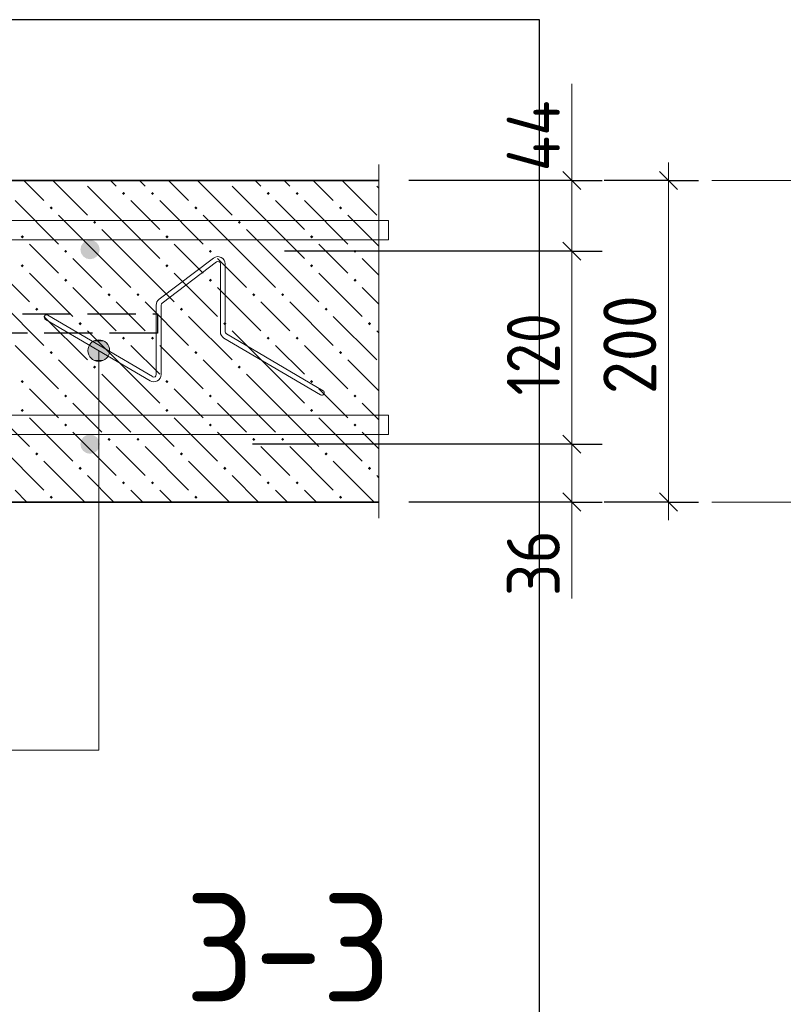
# Model space of a CAD drawing. Header units: millimetres. Extents: x 0 to 50400, y 0 to 35640.
# Tile 12 of 40: x 12773 to 16573, y 9202 to 14102. Entities that reach past the tile are written whole.
import ezdxf

# ---------------------------------------------------------------- set-up
doc = ezdxf.new("R2010")
doc.units = ezdxf.units.MM
doc.linetypes.add('______2', pattern=[324, 240, -84])
for name, color, linetype, lineweight in [('Standard', 7, 'Continuous', 25), ('ЖБ Перекрытие верхний уровень', 7, 'Continuous', 35), ('Размерная линия_ общее', 7, 'Continuous', 13)]:
    doc.layers.add(name, color=color, linetype=linetype, lineweight=lineweight)
doc.layers.add('Размерная выноска', color=7, linetype='Continuous')
doc.layers.add('Стена фоновая арматура Х1', color=7, linetype='______2', true_color=0xa0a0a0)
doc.layers.add('Фоновоя арматура Х1', color=7, linetype='Continuous', lineweight=18, true_color=0x656565)
doc.styles.add('ISOCPEUR', font='txt')

msp = doc.modelspace()

# ---------------------------------------------------------------- hatches: boundary and pattern name
at = {"layer": 'Standard', "linetype": 'Continuous', "lineweight": 13, "transparency": 33554687}
for points in [[(13119.6, 12482.1), (13212.5, 12482.1), (13193, 12501.5)], [(13119.6, 12482.1), (13193, 12501.5), (13139, 12501.5)], [(13139, 12501.5), (13193, 12501.5), (13166, 12509)], [(13112, 12455.1), (13220, 12455.1), (13212.5, 12482.1)], [(13112, 12455.1), (13212.5, 12482.1), (13119.6, 12482.1)], [(13119.6, 12428), (13220, 12455.1), (13112, 12455.1)], [(13119.6, 12428), (13212.5, 12428), (13220, 12455.1)], [(13139, 12408.6), (13212.5, 12428), (13119.6, 12428)], [(13139, 12408.6), (13193, 12408.6), (13212.5, 12428)], [(13193, 12408.6), (13139, 12408.6), (13166, 12401)]]:
    msp.add_hatch(color=7, dxfattribs=at).paths.add_polyline_path(points)
at = {"layer": 'ЖБ Перекрытие верхний уровень', "linetype": 'Continuous', "lineweight": 18, "transparency": 33554687}
for points in [[(13073.8, 13301.9), (13073.5, 13301.6), (13073.2, 13301.9)], [(13793.8, 13301.9), (13793.5, 13301.6), (13793.2, 13301.9)], [(14513.8, 13301.9), (14513.5, 13301.6), (14513.2, 13301.9)], [(13281.7, 13237.4), (13289.5, 13245.2), (13297.3, 13237.4), (13289.5, 13229.6)], [(13425.7, 13237.4), (13433.5, 13245.2), (13441.3, 13237.4), (13433.5, 13229.6)], [(14001.7, 13237.4), (14009.5, 13245.2), (14017.3, 13237.4), (14009.5, 13229.6)], [(14145.7, 13237.4), (14153.5, 13245.2), (14161.3, 13237.4), (14153.5, 13229.6)], [(12921.7, 13165.4), (12929.5, 13173.2), (12937.3, 13165.4), (12929.5, 13157.6)], [(13641.7, 13165.4), (13649.5, 13173.2), (13657.3, 13165.4), (13649.5, 13157.6)], [(14361.7, 13165.4), (14369.5, 13173.2), (14377.3, 13165.4), (14369.5, 13157.6)], [(13137.7, 13093.4), (13145.5, 13101.2), (13153.3, 13093.4), (13145.5, 13085.6)], [(13857.7, 13093.4), (13865.5, 13101.2), (13873.3, 13093.4), (13865.5, 13085.6)], [(12777.7, 13021.4), (12785.5, 13029.2), (12793.3, 13021.4), (12785.5, 13013.6)], [(13497.7, 13021.4), (13505.5, 13029.2), (13513.3, 13021.4), (13505.5, 13013.6)], [(14217.7, 13021.4), (14225.5, 13029.2), (14233.3, 13021.4), (14225.5, 13013.6)], [(12993.7, 12949.4), (13001.5, 12957.2), (13009.3, 12949.4), (13001.5, 12941.6)], [(13713.7, 12949.4), (13721.5, 12957.2), (13729.3, 12949.4), (13721.5, 12941.6)], [(14433.7, 12949.4), (14441.5, 12957.2), (14449.3, 12949.4), (14441.5, 12941.6)], [(12777.7, 12877.4), (12785.5, 12885.2), (12793.3, 12877.4), (12785.5, 12869.6)], [(13497.7, 12877.4), (13505.5, 12885.2), (13513.3, 12877.4), (13505.5, 12869.6)], [(14217.7, 12877.4), (14225.5, 12885.2), (14233.3, 12877.4), (14225.5, 12869.6)], [(12993.7, 12805.4), (13001.5, 12813.2), (13009.3, 12805.4), (13001.5, 12797.6)], [(13713.7, 12805.4), (13721.5, 12813.2), (13729.3, 12805.4), (13721.5, 12797.6)], [(14433.7, 12805.4), (14441.5, 12813.2), (14449.3, 12805.4), (14441.5, 12797.6)], [(13209.7, 12733.4), (13217.5, 12741.2), (13225.3, 12733.4), (13217.5, 12725.6)], [(13353.7, 12733.4), (13361.5, 12741.2), (13369.3, 12733.4), (13361.5, 12725.6)], [(13929.7, 12733.4), (13937.5, 12741.2), (13945.3, 12733.4), (13937.5, 12725.6)], [(14073.7, 12733.4), (14081.5, 12741.2), (14089.3, 12733.4), (14081.5, 12725.6)], [(12849.7, 12661.4), (12857.5, 12669.2), (12865.3, 12661.4), (12857.5, 12653.6)], [(13569.7, 12661.4), (13577.5, 12669.2), (13585.3, 12661.4), (13577.5, 12653.6)], [(14289.7, 12661.4), (14297.5, 12669.2), (14305.3, 12661.4), (14297.5, 12653.6)], [(13065.7, 12589.4), (13073.5, 12597.2), (13081.3, 12589.4), (13073.5, 12581.6)], [(13785.7, 12589.4), (13793.5, 12597.2), (13801.3, 12589.4), (13793.5, 12581.6)], [(14505.7, 12589.4), (14513.5, 12597.2), (14521.3, 12589.4), (14513.5, 12581.6)], [(13281.7, 12517.4), (13289.5, 12525.2), (13297.3, 12517.4), (13289.5, 12509.6)], [(13425.7, 12517.4), (13433.5, 12525.2), (13441.3, 12517.4), (13433.5, 12509.6)], [(14001.7, 12517.4), (14009.5, 12525.2), (14017.3, 12517.4), (14009.5, 12509.6)], [(14145.7, 12517.4), (14153.5, 12525.2), (14161.3, 12517.4), (14153.5, 12509.6)], [(12921.7, 12445.4), (12929.5, 12453.2), (12937.3, 12445.4), (12929.5, 12437.6)], [(13641.7, 12445.4), (13649.5, 12453.2), (13657.3, 12445.4), (13649.5, 12437.6)], [(14361.7, 12445.4), (14369.5, 12453.2), (14377.3, 12445.4), (14369.5, 12437.6)], [(13137.7, 12373.4), (13145.5, 12381.2), (13153.3, 12373.4), (13145.5, 12365.6)], [(13857.7, 12373.4), (13865.5, 12381.2), (13873.3, 12373.4), (13865.5, 12365.6)], [(12777.7, 12301.4), (12785.5, 12309.2), (12793.3, 12301.4), (12785.5, 12293.6)], [(13497.7, 12301.4), (13505.5, 12309.2), (13513.3, 12301.4), (13505.5, 12293.6)], [(14217.7, 12301.4), (14225.5, 12309.2), (14233.3, 12301.4), (14225.5, 12293.6)], [(12993.7, 12229.4), (13001.5, 12237.2), (13009.3, 12229.4), (13001.5, 12221.6)], [(13713.7, 12229.4), (13721.5, 12237.2), (13729.3, 12229.4), (13721.5, 12221.6)], [(14433.7, 12229.4), (14441.5, 12237.2), (14449.3, 12229.4), (14441.5, 12221.6)], [(12777.7, 12157.4), (12785.5, 12165.2), (12793.3, 12157.4), (12785.5, 12149.6)], [(13497.7, 12157.4), (13505.5, 12165.2), (13513.3, 12157.4), (13505.5, 12149.6)], [(14217.7, 12157.4), (14225.5, 12165.2), (14233.3, 12157.4), (14225.5, 12149.6)], [(12993.7, 12085.4), (13001.5, 12093.2), (13009.3, 12085.4), (13001.5, 12077.6)], [(13713.7, 12085.4), (13721.5, 12093.2), (13729.3, 12085.4), (13721.5, 12077.6)], [(14433.7, 12085.4), (14441.5, 12093.2), (14449.3, 12085.4), (14441.5, 12077.6)], [(13209.7, 12013.4), (13217.5, 12021.2), (13225.3, 12013.4), (13217.5, 12005.6)], [(13353.7, 12013.4), (13361.5, 12021.2), (13369.3, 12013.4), (13361.5, 12005.6)], [(13929.7, 12013.4), (13937.5, 12021.2), (13945.3, 12013.4), (13937.5, 12005.6)], [(14073.7, 12013.4), (14081.5, 12021.2), (14089.3, 12013.4), (14081.5, 12005.6)], [(12849.7, 11941.4), (12857.5, 11949.2), (12865.3, 11941.4), (12857.5, 11933.6)], [(13569.7, 11941.4), (13577.5, 11949.2), (13585.3, 11941.4), (13577.5, 11933.6)], [(14289.7, 11941.4), (14297.5, 11949.2), (14305.3, 11941.4), (14297.5, 11933.6)], [(13065.7, 11869.4), (13073.5, 11877.2), (13081.3, 11869.4), (13073.5, 11861.6)], [(13785.7, 11869.4), (13793.5, 11877.2), (13801.3, 11869.4), (13793.5, 11861.6)], [(14505.7, 11869.4), (14513.5, 11877.2), (14521.3, 11869.4), (14513.5, 11861.6)], [(13281.7, 11797.4), (13289.5, 11805.2), (13297.3, 11797.4), (13289.5, 11789.6)], [(13425.7, 11797.4), (13433.5, 11805.2), (13441.3, 11797.4), (13433.5, 11789.6)], [(14001.7, 11797.4), (14009.5, 11805.2), (14017.3, 11797.4), (14009.5, 11789.6)], [(14145.7, 11797.4), (14153.5, 11805.2), (14161.3, 11797.4), (14153.5, 11789.6)], [(12921.7, 11725.4), (12929.5, 11733.2), (12937.3, 11725.4), (12929.5, 11717.6)], [(13641.7, 11725.4), (13649.5, 11733.2), (13657.3, 11725.4), (13649.5, 11717.6)], [(14361.7, 11725.4), (14369.5, 11733.2), (14377.3, 11725.4), (14369.5, 11717.6)]]:
    msp.add_hatch(color=7, dxfattribs=at).paths.add_polyline_path(points, flags=16)
at = {"layer": 'Фоновоя арматура Х1', "linetype": 'Continuous', "lineweight": 18, "transparency": 33554687}
for points in [[(13170.9, 12957.9), (13167.2, 12976.3), (13156.8, 12991.8), (13141.2, 13002.2), (13122.9, 13005.9), (13104.5, 13002.2), (13088.9, 12991.8), (13078.5, 12976.3), (13074.9, 12957.9), (13078.5, 12939.5), (13088.9, 12923.9), (13104.5, 12913.5), (13122.9, 12909.9), (13141.2, 12913.5), (13156.8, 12923.9), (13167.2, 12939.5)], [(13170.9, 11989.9), (13167.2, 12008.2), (13156.8, 12023.8), (13141.2, 12034.2), (13122.9, 12037.9), (13104.5, 12034.2), (13088.9, 12023.8), (13078.5, 12008.2), (13074.9, 11989.9), (13078.5, 11971.5), (13088.9, 11955.9), (13104.5, 11945.5), (13122.9, 11941.9), (13141.2, 11945.5), (13156.8, 11955.9), (13167.2, 11971.5)]]:
    msp.add_hatch(color=7, dxfattribs=at).paths.add_polyline_path(points)

# ---------------------------------------------------------------- linework, layer by layer
at = {"layer": 'Standard', "color": 7, "linetype": 'Continuous', "lineweight": 13, "transparency": 33554687}
for p, q in [((15521.1, 13781.9), (15521.1, 13301.9)), ((17017.1, 13301.9), (16217.1, 13301.9)), ((13166, 12509), (13166, 12509)), ((13112, 12455.1), (13112, 12455.1)), ((13220, 12455.1), (13220, 12455.1)), ((13166, 12401), (13166, 12401)), ((15521.1, 11701.9), (15521.1, 11221.9)), ((17017.1, 11701.9), (16217.1, 11701.9))]:
    msp.add_line(p, q, dxfattribs=at)
at = {"layer": 'Standard', "color": 7, "linetype": 'Continuous', "lineweight": 18, "transparency": 33554687}
for p, q in [((13737.5, 12915.5), (13466.6, 12710.7)), ((13752.1, 12896.2), (13481.2, 12691.4)), ((13771.5, 12548.9), (13771.5, 12886.6)), ((13795.7, 12548.9), (13795.7, 12886.6)), ((13452.2, 12336), (13452.2, 12681.8)), ((13476.4, 12336), (13476.4, 12681.8)), ((13421.8, 12304.7), (12901.1, 12610.8)), ((13434, 12325.6), (12913.3, 12631.6)), ((14270.3, 12235), (13789.4, 12517.7)), ((14282.6, 12255.8), (13801.6, 12538.5))]:
    msp.add_line(p, q, dxfattribs=at)
at = {"layer": 'Standard', "color": 254, "linetype": 'Continuous', "lineweight": -3, "true_color": 0xc4c4ff, "transparency": 33554687}
msp.add_lwpolyline([(5250.9, 8509.9), (15359.9, 8509.9), (15359.9, 14101.9), (5250.9, 14101.9), (5250.9, 8509.9)], dxfattribs=at)
at = {"layer": 'Standard', "color": 7, "linetype": 'Continuous', "lineweight": 13, "transparency": 33554687}
msp.add_lwpolyline([(10903.9, 10466.6), (13166, 10466.6), (13166, 12455.1)], dxfattribs=at)
msp.add_circle((13166, 12455.1), 54, dxfattribs=at)
at = {"layer": 'Standard', "color": 7, "linetype": 'Continuous', "lineweight": 18, "transparency": 33554687}
for centre, radius, start, end in [((13759.4, 12886.6), 36.3, 0, 127.0922), ((13759.4, 12886.6), 12.1, 0, 127.0922), ((13488.5, 12681.8), 36.3, 127.0922, 180), ((13488.5, 12681.8), 12.1, 127.0922, 180), ((12907.2, 12621.2), 12.1, 59.553, 239.553), ((13807.8, 12548.9), 36.3, 180, 239.553), ((13807.8, 12548.9), 12.1, 180, 239.553), ((13440.2, 12336), 36.3, 239.553, 0), ((13440.2, 12336), 12.1, 239.553, 0), ((14276.5, 12245.4), 12.1, 239.553, 59.553)]:
    msp.add_arc(centre, radius, start, end, dxfattribs=at)
at = {"layer": 'ЖБ Перекрытие верхний уровень', "color": 7, "linetype": 'Continuous', "lineweight": 35, "transparency": 33554687}
for p, q in [((14559.9, 13301.9), (6050.9, 13301.9)), ((8050.9, 11701.9), (14559.9, 11701.9))]:
    msp.add_line(p, q, dxfattribs=at)
at = {"layer": 'ЖБ Перекрытие верхний уровень', "color": 9, "linetype": 'Continuous', "lineweight": 18, "true_color": 0xc7c7c7, "transparency": 33554687}
for p, q in [((12793, 13301.9), (12893.5, 13201.4)), ((12937, 13301.9), (13109.5, 13129.4)), ((13225, 13301.9), (13253.5, 13273.4)), ((13397.5, 13273.4), (13369, 13301.9)), ((13512.9, 13301.9), (13613.5, 13201.4)), ((13657, 13301.9), (13829.5, 13129.4)), ((13945, 13301.9), (13973.5, 13273.4)), ((14117.5, 13273.4), (14089, 13301.9)), ((14232.9, 13301.9), (14333.5, 13201.4)), ((14377, 13301.9), (14549.5, 13129.4)), ((13325.5, 13057.4), (13109.5, 13273.4)), ((14045.5, 13057.4), (13829.5, 13273.4)), ((14559.9, 13263), (14549.5, 13273.4)), ((12749.5, 13201.4), (12965.5, 12985.4)), ((13325.5, 13201.4), (13469.5, 13057.4)), ((13469.5, 13201.4), (13685.5, 12985.4)), ((14045.5, 13201.4), (14189.5, 13057.4)), ((14189.5, 13201.4), (14405.5, 12985.4)), ((13181.5, 12913.4), (12965.5, 13129.4)), ((13901.5, 12913.4), (13685.5, 13129.4)), ((14559.9, 12975), (14405.5, 13129.4)), ((13181.5, 13057.4), (13325.5, 12913.4)), ((13325.5, 13057.4), (13469.5, 12913.4)), ((13901.5, 13057.4), (14045.5, 12913.4)), ((14045.5, 13057.4), (14189.5, 12913.4)), ((12893.5, 12913.4), (12821.5, 12985.4)), ((13613.5, 12913.4), (13541.5, 12985.4)), ((14333.5, 12913.4), (14261.5, 12985.4)), ((12605.5, 12913.4), (12821.5, 12697.4)), ((12965.5, 12841.4), (12893.5, 12913.4)), ((13037.5, 12913.4), (13181.5, 12769.4)), ((13181.5, 12913.4), (13325.5, 12769.4)), ((13325.5, 12913.4), (13541.5, 12697.4)), ((13685.5, 12841.4), (13613.5, 12913.4)), ((13757.5, 12913.4), (13901.5, 12769.4)), ((13901.5, 12913.4), (14045.5, 12769.4)), ((14045.5, 12913.4), (14261.5, 12697.4)), ((14405.5, 12841.4), (14333.5, 12913.4)), ((14477.5, 12913.4), (14559.9, 12831)), ((12821.5, 12841.4), (13037.5, 12625.4)), ((13541.5, 12841.4), (13757.5, 12625.4)), ((14261.5, 12841.4), (14477.5, 12625.4)), ((13037.5, 12769.4), (13253.5, 12553.4)), ((13757.5, 12769.4), (13973.5, 12553.4)), ((14477.5, 12769.4), (14559.9, 12687)), ((12677.5, 12697.4), (12893.5, 12481.4)), ((13325.5, 12625.4), (13253.5, 12697.4)), ((13397.5, 12697.4), (13613.5, 12481.4)), ((14045.5, 12625.4), (13973.5, 12697.4)), ((14117.5, 12697.4), (14333.5, 12481.4)), ((12893.5, 12625.4), (13109.5, 12409.4)), ((13397.5, 12553.4), (13325.5, 12625.4)), ((13613.5, 12625.4), (13829.5, 12409.4)), ((14117.5, 12553.4), (14045.5, 12625.4)), ((14333.5, 12625.4), (14549.5, 12409.4)), ((13325.5, 12337.4), (13109.5, 12553.4)), ((14045.5, 12337.4), (13829.5, 12553.4)), ((14559.9, 12543), (14549.5, 12553.4)), ((12749.5, 12481.4), (12965.5, 12265.4)), ((13325.5, 12481.4), (13469.5, 12337.4)), ((13469.5, 12481.4), (13685.5, 12265.4)), ((14045.5, 12481.4), (14189.5, 12337.4)), ((14189.5, 12481.4), (14405.5, 12265.4)), ((13181.5, 12193.4), (12965.5, 12409.4)), ((13901.5, 12193.4), (13685.5, 12409.4)), ((14559.9, 12255), (14405.5, 12409.4)), ((13181.5, 12337.4), (13325.5, 12193.4)), ((13325.5, 12337.4), (13469.5, 12193.4)), ((13901.5, 12337.4), (14045.5, 12193.4)), ((14045.5, 12337.4), (14189.5, 12193.4)), ((12893.5, 12193.4), (12821.5, 12265.4)), ((13613.5, 12193.4), (13541.5, 12265.4)), ((14333.5, 12193.4), (14261.5, 12265.4)), ((12605.5, 12193.4), (12821.5, 11977.4)), ((12965.5, 12121.4), (12893.5, 12193.4)), ((13037.5, 12193.4), (13181.5, 12049.4)), ((13181.5, 12193.4), (13325.5, 12049.4)), ((13325.5, 12193.4), (13541.5, 11977.4)), ((13685.5, 12121.4), (13613.5, 12193.4)), ((13757.5, 12193.4), (13901.5, 12049.4)), ((13901.5, 12193.4), (14045.5, 12049.4)), ((14045.5, 12193.4), (14261.5, 11977.4)), ((14405.5, 12121.4), (14333.5, 12193.4)), ((14477.5, 12193.4), (14559.9, 12111)), ((12821.5, 12121.4), (13037.5, 11905.4)), ((13541.5, 12121.4), (13757.5, 11905.4)), ((14261.5, 12121.4), (14477.5, 11905.4)), ((13037.5, 12049.4), (13253.5, 11833.4)), ((13757.5, 12049.4), (13973.5, 11833.4)), ((14477.5, 12049.4), (14559.9, 11967)), ((12677.5, 11977.4), (12893.5, 11761.4)), ((13325.5, 11905.4), (13253.5, 11977.4)), ((13397.5, 11977.4), (13613.5, 11761.4)), ((14045.5, 11905.4), (13973.5, 11977.4)), ((14117.5, 11977.4), (14333.5, 11761.4)), ((12893.5, 11905.4), (13097, 11701.9)), ((13397.5, 11833.4), (13325.5, 11905.4)), ((13613.5, 11905.4), (13817, 11701.9)), ((14117.5, 11833.4), (14045.5, 11905.4)), ((14333.5, 11905.4), (14537, 11701.9)), ((13241, 11701.9), (13109.5, 11833.4)), ((13961, 11701.9), (13829.5, 11833.4)), ((14559.9, 11823), (14549.5, 11833.4)), ((12749.5, 11761.4), (12809, 11701.9)), ((13325.5, 11761.4), (13385, 11701.9)), ((13469.5, 11761.4), (13529, 11701.9)), ((14045.5, 11761.4), (14105, 11701.9)), ((14189.5, 11761.4), (14249, 11701.9))]:
    msp.add_line(p, q, dxfattribs=at)
at = {"layer": 'Размерная выноска', "color": 7, "linetype": 'Continuous', "lineweight": 13, "transparency": 33554687}
msp.add_line((14559.9, 13381.9), (14559.9, 11621.9), dxfattribs=at)
at = {"layer": 'Размерная линия_ общее', "color": 7, "linetype": 'Continuous', "lineweight": 13, "transparency": 33554687}
for p, q in [((15521.1, 13301.9), (15521.1, 13391.9)), ((16001.1, 13301.9), (16001.1, 13391.9)), ((15521.1, 12949.9), (15521.1, 11989.9)), ((15521.1, 11989.9), (15521.1, 11701.9)), ((15521.1, 11701.9), (15521.1, 11611.9)), ((16001.1, 11701.9), (16001.1, 11611.9))]:
    msp.add_line(p, q, dxfattribs=at)
at = {"layer": 'Размерная линия_ общее', "color": 7, "linetype": 'Continuous', "lineweight": 25, "transparency": 33554687}
for p, q in [((15476.1, 13346.9), (15566.1, 13256.9)), ((15956.1, 13346.9), (16046.1, 13256.9)), ((15476.1, 12994.9), (15566.1, 12904.9)), ((15476.1, 12034.9), (15566.1, 11944.9)), ((15476.1, 11746.9), (15566.1, 11656.9)), ((15956.1, 11746.9), (16046.1, 11656.9))]:
    msp.add_line(p, q, dxfattribs=at)
at = {"layer": 'Размерная линия_ общее', "color": 253, "linetype": 'Continuous', "lineweight": -3, "true_color": 0xa0a0a0, "transparency": 33554687}
for p, q in [((15521.1, 13301.9), (15371.1, 13301.9)), ((15521.1, 13301.9), (15671.1, 13301.9)), ((16001.1, 13301.9), (15681.1, 13301.9)), ((16001.1, 13301.9), (15851.1, 13301.9)), ((16001.1, 13301.9), (16151.1, 13301.9)), ((15521.1, 12949.9), (15371.1, 12949.9)), ((15521.1, 12949.9), (15671.1, 12949.9)), ((15521.1, 11989.9), (15371.1, 11989.9)), ((15521.1, 11989.9), (15671.1, 11989.9)), ((15521.1, 11701.9), (15371.1, 11701.9)), ((15521.1, 11701.9), (15671.1, 11701.9)), ((16001.1, 11701.9), (15681.1, 11701.9)), ((16001.1, 11701.9), (15851.1, 11701.9)), ((16001.1, 11701.9), (16151.1, 11701.9))]:
    msp.add_line(p, q, dxfattribs=at)
for points in [[(15521.1, 13301.9), (15500.7, 13301.9), (15500.7, 13301.9), (15500.7, 13301.9), (15500.7, 13301.9), (14709.5, 13301.9)], [(15521.1, 12949.9), (15500.7, 12949.9), (15500.7, 12949.9), (15500.7, 12949.9), (15500.7, 12949.9), (14090.9, 12949.9)], [(15521.1, 11989.9), (15500.7, 11989.9), (15500.7, 11989.9), (13930.9, 11989.9)], [(15521.1, 11701.9), (15500.7, 11701.9), (15500.7, 11701.9), (14709.5, 11701.9)]]:
    msp.add_lwpolyline(points, dxfattribs=at)
at = {"layer": 'Размерная линия_ общее', "color": 7, "linetype": 'Continuous', "lineweight": 13, "transparency": 33554687}
for points in [[(15521.1, 13301.9), (15521.1, 13244.9), (15521.1, 13244.9), (15521.1, 12949.9)], [(16001.1, 13301.9), (16001.1, 12137.9), (16001.1, 12137.9), (16001.1, 11701.9)]]:
    msp.add_lwpolyline(points, dxfattribs=at)
at = {"layer": 'Стена фоновая арматура Х1', "color": 253, "linetype": '______2', "lineweight": -3, "true_color": 0xa0a0a0, "transparency": 33554687}
msp.add_lwpolyline([(7602.9, 9261.9), (7602.9, 12637.9), (13458.9, 12637.9), (13458.9, 12541.9), (7698.9, 12541.9), (7698.9, 9261.9), (7602.9, 9261.9)], dxfattribs=at)
msp.add_lwpolyline([(7602.9, 9261.9), (7602.9, 12637.9), (13458.9, 12637.9), (13458.9, 12541.9), (7698.9, 12541.9), (7698.9, 9261.9), (7602.9, 9261.9)], dxfattribs=at)
at = {"layer": 'Фоновоя арматура Х1', "color": 251, "linetype": 'Continuous', "lineweight": 18, "true_color": 0x656565, "transparency": 33554687}
for points in [[(14607.9, 13005.9), (6290.9, 13005.9), (6290.9, 13101.9), (14607.9, 13101.9), (14607.9, 13005.9)], [(14607.9, 13005.9), (6290.9, 13005.9), (6290.9, 13101.9), (14607.9, 13101.9), (14607.9, 13005.9)], [(14607.9, 12037.9), (6290.9, 12037.9), (6290.9, 12133.9), (14607.9, 12133.9), (14607.9, 12037.9)], [(14607.9, 12037.9), (6290.9, 12037.9), (6290.9, 12133.9), (14607.9, 12133.9), (14607.9, 12037.9)]]:
    msp.add_lwpolyline(points, dxfattribs=at)

# ---------------------------------------------------------------- texts
at = {"layer": 'Standard', "color": 7, "linetype": 'Continuous', "lineweight": 50, "transparency": 33554687, "insert": (13596.2, 9215.3), "char_height": 540, "width": 1379.427, "attachment_point": 7, "style": 'ISOCPEUR'}
msp.add_mtext('\\W0.91;3-3', dxfattribs=at)
at = {"layer": 'Размерная линия_ общее', "color": 7, "linetype": 'Continuous', "lineweight": 25, "transparency": 33554687, "char_height": 264, "attachment_point": 7, "rotation": 90, "style": 'ISOCPEUR'}
for s, insert, width in [('\\W0.89;44', (15461.1, 13346.9), 539.474), ('\\W0.91;200', (15941.1, 12237.9), 674.386), ('\\W0.83;120', (15461.1, 12232.3), 610.286), ('\\W0.87;36', (15461.1, 11233.7), 484.718)]:
    msp.add_mtext(s, dxfattribs=dict(at, insert=insert, width=width))

doc.saveas('drawing.dxf')
